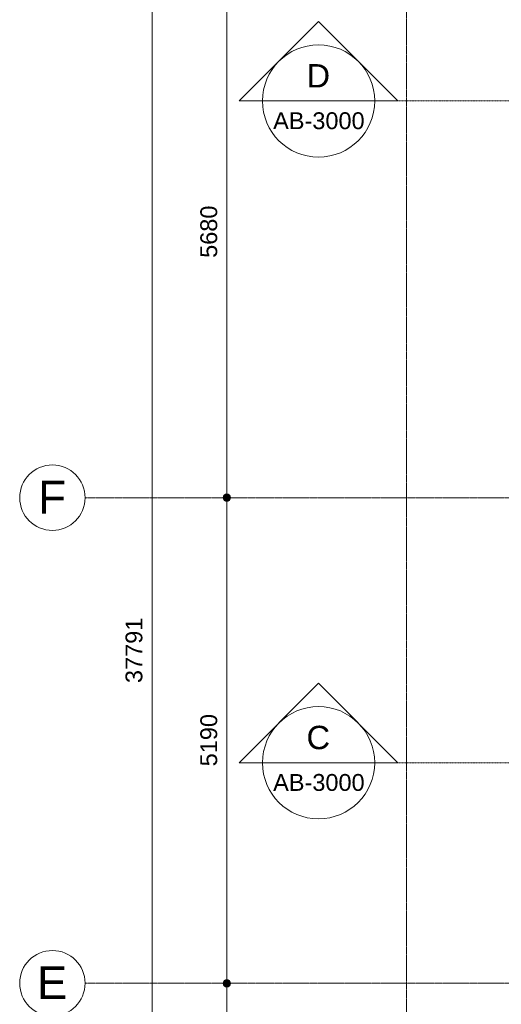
# Model space of a CAD drawing. Header units: millimetres. Extents: x 16153 to 91926, y 4686 to 113494.
# Tile 4 of 55: x 16567 to 21718, y 59176 to 69701. Entities that reach past the tile are written whole.
import ezdxf

# ---------------------------------------------------------------- set-up
doc = ezdxf.new("R2010")
doc.units = ezdxf.units.MM
doc.linetypes.add('ARC Grid Line', pattern=[22.225, 12.7, -3.175, 3.175, -3.175])
doc.linetypes.add('ARC Section Line', pattern=[17, 10, -3, 0, -1, 0, -3])
for name, color, linetype, lineweight in [('A--L$01A__Algemeen', 7, 'Continuous', 9), ('A--L$07A__Stramien', 1, 'Continuous', 13), ('A--M$01A__Algemeen', 1, 'Continuous', 13), ('A--M$01A__Algemeen-100', 1, 'Continuous', 13), ('A--T$07A__Stramien', 1, 'Continuous', 13)]:
    doc.layers.add(name, color=color, linetype=linetype, lineweight=lineweight)
doc.styles.add('Arial', font='arial.ttf', dxfattribs={"height": 350})
doc.styles.add('Arial_1', font='arial.ttf', dxfattribs={"height": 250})
doc.styles.add('Arial_2', font='arial.ttf', dxfattribs={"height": 180})
doc.dimstyles.new('00_ARC_dimension_1_8mm', dxfattribs={"dimscale": 304.8, "dimtxt": 183.646692, "dimasz": 1.049869, "dimexe": 0.426509, "dimexo": 0.0625, "dimgap": 0.164042, "dimtad": 1, "dimdec": 0, "dimzin": 0, "dimdsep": 46, "dimtxsty": 'Arial_2', "dimblk1": 'DOTSMALL', "dimblk2": 'DOTSMALL', "dimsah": 1, "dimcen": 0.09, "dimdle": 0.426509, "dimadec": 3, "dimazin": 0, "dimtfac": 1, "dimtdec": 4, "dimtix": 1, "dimtmove": 0, "dimatfit": 3, "dimfxl": 0.426509, "dimfxlon": 1, "dimtvp": 1, "dimtolj": 1, "dimtzin": 0, "dimarcsym": 2})

# ---------------------------------------------------------------- blocks, each defined once
blk = doc.blocks.new('Grid - 3_5mm-18301-AB-Begane grond')
at = {"layer": 'A--T$07A__Stramien'}
blk.add_circle((0, 0), 3.5, dxfattribs=at)
blk = doc.blocks.new('Section - Default-5518-AB-Begane grond')
at = {"layer": 'A--L$01A__Algemeen', "lineweight": 13}
for p, q in [((-6, 8.49), (-14.49, 0)), ((-6, 8.49), (2.49, 0)), ((-12, 0), (-14.49, 0)), ((0, 0), (2.49, 0))]:
    blk.add_line(p, q, dxfattribs=at)
for start, end in [(360, 180), (180, 360)]:
    blk.add_arc((-6, 0), 6, start, end, dxfattribs=at)
blk = doc.blocks.new('DIMBLOCK4-AB-Begane grond')
at = {"layer": 'A--M$01A__Algemeen-100'}
h = blk.add_hatch(color=256, dxfattribs=at)
edge = h.paths.add_edge_path()
edge.add_arc((18783, 59401), 40, 0, 360)
h = blk.add_hatch(color=256, dxfattribs=at)
edge = h.paths.add_edge_path()
edge.add_arc((18783, 55130), 40, 0, 360)
for p, q in [((18783, 59401), (18653, 59401)), ((18783, 55130), (18783, 59401)), ((18783, 59401), (18913, 59401)), ((18783, 55130), (18653, 55130)), ((18783, 55130), (18913, 55130))]:
    blk.add_line(p, q, dxfattribs=at)
for centre in [(18783, 59401), (18783, 55130)]:
    blk.add_circle(centre, 40, dxfattribs=at)
at = {"layer": 'A--M$01A__Algemeen-100', "color": 0, "insert": (18499, 56989), "char_height": 180, "width": 664.52, "attachment_point": 1, "rotation": 90, "line_spacing_factor": 0.941778, "style": 'Arial_2'}
blk.add_mtext('4271', dxfattribs=at)
blk = doc.blocks.new('_DotSmall')
at = {"color": 0, "linetype": 'ByBlock', "const_width": 0.5}
blk.add_lwpolyline([(-0.0625, 0, 1), (0.0625, 0, 1)], format="xyb", close=True, dxfattribs=at)
blk = doc.blocks.new('DIMBLOCK5-AB-Begane grond')
at = {"layer": 'A--M$01A__Algemeen-100'}
h = blk.add_hatch(color=256, dxfattribs=at)
edge = h.paths.add_edge_path()
edge.add_arc((18783, 64591), 40, 0, 360)
h = blk.add_hatch(color=256, dxfattribs=at)
edge = h.paths.add_edge_path()
edge.add_arc((18783, 59401), 40, 0, 360)
for p, q in [((18783, 64591), (18653, 64591)), ((18783, 59401), (18783, 64591)), ((18783, 64591), (18913, 64591)), ((18783, 59401), (18653, 59401)), ((18783, 59401), (18913, 59401))]:
    blk.add_line(p, q, dxfattribs=at)
for centre in [(18783, 64591), (18783, 59401)]:
    blk.add_circle(centre, 40, dxfattribs=at)
at = {"layer": 'A--M$01A__Algemeen-100', "color": 0, "insert": (18499, 61720), "char_height": 180, "width": 664.52, "attachment_point": 1, "rotation": 90, "line_spacing_factor": 0.941778, "style": 'Arial_2'}
blk.add_mtext('5190', dxfattribs=at)
blk = doc.blocks.new('DIMBLOCK6-AB-Begane grond')
at = {"layer": 'A--M$01A__Algemeen-100'}
h = blk.add_hatch(color=256, dxfattribs=at)
edge = h.paths.add_edge_path()
edge.add_arc((18783, 70271), 40, 0, 360)
h = blk.add_hatch(color=256, dxfattribs=at)
edge = h.paths.add_edge_path()
edge.add_arc((18783, 64591), 40, 0, 360)
for p, q in [((18783, 70271), (18653, 70271)), ((18783, 64591), (18783, 70271)), ((18783, 70271), (18913, 70271)), ((18783, 64591), (18653, 64591)), ((18783, 64591), (18913, 64591))]:
    blk.add_line(p, q, dxfattribs=at)
for centre in [(18783, 70271), (18783, 64591)]:
    blk.add_circle(centre, 40, dxfattribs=at)
at = {"layer": 'A--M$01A__Algemeen-100', "color": 0, "insert": (18499, 67155), "char_height": 180, "width": 664.52, "attachment_point": 1, "rotation": 90, "line_spacing_factor": 0.941778, "style": 'Arial_2'}
blk.add_mtext('5680', dxfattribs=at)
blk = doc.blocks.new('DIMBLOCK9-AB-Begane grond')
at = {"layer": 'A--M$01A__Algemeen-100'}
h = blk.add_hatch(color=256, dxfattribs=at)
edge = h.paths.add_edge_path()
edge.add_arc((17983, 81851), 40, 0, 360)
h = blk.add_hatch(color=256, dxfattribs=at)
edge = h.paths.add_edge_path()
edge.add_arc((17983, 44060), 40, 0, 360)
for p, q in [((17983, 43930), (17983, 81981)), ((17983, 81851), (17853, 81851)), ((17983, 81851), (18113, 81851)), ((17983, 44060), (17853, 44060)), ((17983, 44060), (18113, 44060))]:
    blk.add_line(p, q, dxfattribs=at)
for centre in [(17983, 81851), (17983, 44060)]:
    blk.add_circle(centre, 40, dxfattribs=at)
at = {"layer": 'A--M$01A__Algemeen-100', "color": 0, "insert": (17699, 62610), "char_height": 180, "width": 830.65, "attachment_point": 1, "rotation": 90, "line_spacing_factor": 0.941778, "style": 'Arial_2'}
blk.add_mtext('37791', dxfattribs=at)

msp = doc.modelspace()

# ---------------------------------------------------------------- linework, layer by layer
at = {"layer": 'A--L$01A__Algemeen', "lineweight": 13}
for p, q in [((19164, 68831.9), (20364, 68831.9)), ((19164, 61758.8), (20364, 61758.8))]:
    msp.add_line(p, q, dxfattribs=at)
at = {"layer": 'A--L$01A__Algemeen', "linetype": 'ARC Section Line', "lineweight": 13}
for p, q in [((20364, 68831.9), (58764, 68831.9)), ((20364, 61758.8), (58764, 61758.8))]:
    msp.add_line(p, q, dxfattribs=at)
at = {"layer": 'A--L$07A__Stramien', "linetype": 'ARC Grid Line'}
for p, q in [((20704.3, 95686.5), (20704.3, 39745.5)), ((62423, 64591.4), (17266.9, 64591.4)), ((62423, 59401.4), (17266.9, 59401.4))]:
    msp.add_line(p, q, dxfattribs=at)

# ---------------------------------------------------------------- block references
at = {"layer": 'A--L$01A__Algemeen', "lineweight": 13, "xscale": 99.99999999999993, "yscale": 99.99999999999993, "zscale": 99.99999999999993}
for p in [(20364, 68831.9), (20364, 61758.8)]:
    msp.add_blockref('Section - Default-5518-AB-Begane grond', p, dxfattribs=at)
at = {"layer": 'A--T$07A__Stramien', "xscale": 99.99999999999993, "yscale": 99.99999999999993, "zscale": 99.99999999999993, "rotation": 89.99999999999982}
for p in [(16916.9, 64591.4), (16916.9, 59401.4)]:
    msp.add_blockref('Grid - 3_5mm-18301-AB-Begane grond', p, dxfattribs=at)

# ---------------------------------------------------------------- texts
at = {"layer": 'A--L$01A__Algemeen', "lineweight": 13, "attachment_point": 1}
for s, insert, char_height, width, style in [('D', (19634.9, 69226.4), 250, 304.641, 'Arial_1'), ('AB-3000', (19277.9, 68711.1), 180, 1170.464, 'Arial_2'), ('C', (19634.9, 62153.4), 250, 304.641, 'Arial_1'), ('AB-3000', (19277.9, 61638), 180, 1170.464, 'Arial_2')]:
    msp.add_mtext(s, dxfattribs=dict(at, insert=insert, char_height=char_height, width=width, style=style))
at = {"layer": 'A--T$07A__Stramien', "char_height": 350, "attachment_point": 1, "style": 'Arial'}
for s, insert, width in [('F', (16764, 64772.6), 368.776), ('E', (16751, 59582.6), 400.844)]:
    msp.add_mtext(s, dxfattribs=dict(at, insert=insert, width=width))

# ---------------------------------------------------------------- dimensions: what is measured, and where the dimension line sits
at = {"layer": 'A--M$01A__Algemeen'}
for base, p1, p2, override, picture, middle in [((17983, 81851.4), (17853, 44060.4), (17853, 81851.4), {"dimpost": '<>', "dimfxl": 37791}, 'DIMBLOCK9-AB-Begane grond', (17841, 62955.9)), ((18783, 70271.4), (18653, 64591.4), (18653, 70271.4), {"dimpost": '<>', "dimfxl": 5680}, 'DIMBLOCK6-AB-Begane grond', (18641.1, 67431.4)), ((18783, 64591.4), (18653, 59401.4), (18653, 64591.4), {"dimpost": '<>', "dimfxl": 5190}, 'DIMBLOCK5-AB-Begane grond', (18641.1, 61996.4)), ((18783, 59401.4), (18653, 55130.4), (18653, 59401.4), {"dimpost": '<>', "dimfxl": 4271}, 'DIMBLOCK4-AB-Begane grond', (18642.6, 57265.9))]:
    dim = msp.add_linear_dim(base=base, p1=p1, p2=p2, angle=90, dimstyle='00_ARC_dimension_1_8mm', override=override, dxfattribs=at)
    dim.commit()
    dim.dimension.update_dxf_attribs({"geometry": picture, "text_midpoint": middle})

doc.saveas('drawing.dxf')
